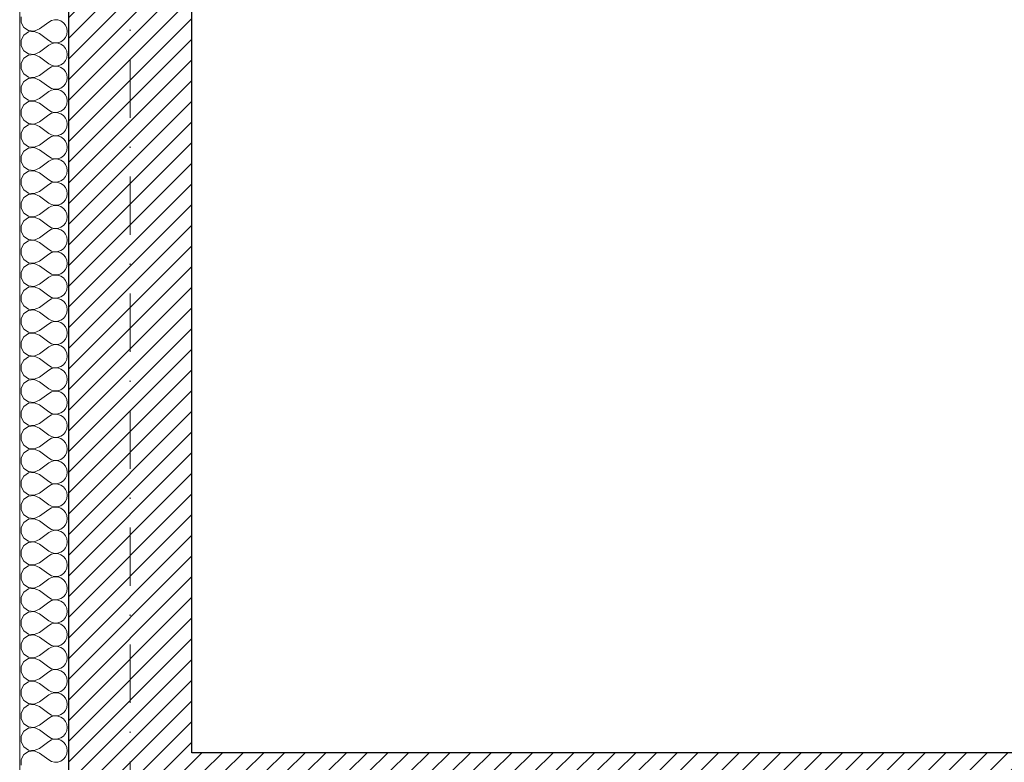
# Model space of a CAD drawing. Header units: millimetres. Extents: x 172139 to 266886, y 89395 to 138225.
# Tile 15 of 94: x 179075 to 182107, y 118321 to 120607. Entities that reach past the tile are written whole.
import ezdxf

# ---------------------------------------------------------------- set-up
doc = ezdxf.new("R2010")
doc.units = ezdxf.units.MM
doc.header["$MEASUREMENT"] = 0
doc.linetypes.add('Kropki i Kreski', pattern=[360, 180, -90, 0, -90])
for name, color, linetype in [('Konstrukcja - Siatki mod', 7, 'Continuous'), ('KR_INW', 7, 'Continuous'), ('NAPIS_SODON', 7, 'Continuous')]:
    doc.layers.add(name, color=color, linetype=linetype)
doc.layers.add('Konstrukcja - Siatki mod_Nr_pióra__48', color=7, linetype='Continuous', lineweight=15, true_color=0xa80f02)
doc.layers.add('KR_INW_Nr_pióra__102', color=7, linetype='Continuous', lineweight=5, true_color=0xcccccc)
for name, color, linetype, lineweight in [('KR_INW_Nr_pióra__101', 252, 'Continuous', 5), ('KR_INW_Nr_pióra__27', 7, 'Continuous', 25), ('KR_INW_Nr_pióra__47', 7, 'Continuous', 15), ('NAPIS_SODON_Nr_pióra__1', 7, 'Continuous', 13)]:
    doc.layers.add(name, color=color, linetype=linetype, lineweight=lineweight)
pattern_1 = [(45, (0, 0), (-31.819804, 31.819804), [])]

# ---------------------------------------------------------------- blocks, each defined once
blk = doc.blocks.new('Strop_1', base_point=(179225, 121523.3))
at = {"layer": 'NAPIS_SODON_Nr_pióra__1', "linetype": 'Continuous', "flags": 128}
blk.add_lwpolyline([(179225, 121523.3), (179225.9, 107003.8), (250898.3, 107008.3), (250897.4, 121527.8)], close=True, dxfattribs=at)
blk = doc.blocks.new('*X142')
at = {"layer": 'KR_INW_Nr_pióra__102', "linetype": 'Continuous'}
for p, q in [((179079.7, 120615.8), (179079.7, 120598.4)), ((179079.7, 120598.4), (179088, 120583.1)), ((179135.8, 120578.6), (179164.4, 120600)), ((179173, 120604.8), (179164.4, 120600)), ((179182.6, 120607), (179173, 120604.8)), ((179192.4, 120606.5), (179182.6, 120607)), ((179201.8, 120603.4), (179192.4, 120606.5)), ((179209.9, 120597.8), (179201.8, 120603.4)), ((179216.2, 120590.2), (179209.9, 120597.8)), ((179088, 120583.1), (179102.4, 120573.5)), ((179102.4, 120569.4), (179088, 120559.7)), ((179102.4, 120573.5), (179119.8, 120571.8)), ((179119.8, 120571), (179102.4, 120569.4)), ((179119.8, 120571.8), (179135.8, 120578.6)), ((179135.8, 120564.3), (179119.8, 120571)), ((179135.8, 120564.3), (179164.4, 120542.9)), ((179220.2, 120581.2), (179216.2, 120590.2)), ((179221.5, 120571.4), (179220.2, 120581.2)), ((179220.2, 120561.7), (179221.5, 120571.4)), ((179088, 120559.7), (179079.7, 120544.4)), ((179079.7, 120544.4), (179079.7, 120527)), ((179164.4, 120542.9), (179173, 120538.1)), ((179173, 120538.1), (179182.6, 120535.9)), ((179182.6, 120535.6), (179173, 120533.3)), ((179182.6, 120535.9), (179192.4, 120536.3)), ((179192.4, 120535.1), (179182.6, 120535.6)), ((179192.4, 120536.3), (179201.8, 120539.5)), ((179201.8, 120531.9), (179192.4, 120535.1)), ((179201.8, 120539.5), (179209.9, 120545.1)), ((179209.9, 120545.1), (179216.2, 120552.7)), ((179216.2, 120552.7), (179220.2, 120561.7)), ((179079.7, 120527), (179088, 120511.7)), ((179088, 120511.7), (179102.4, 120502.1)), ((179119.8, 120500.4), (179135.8, 120507.1)), ((179135.8, 120507.1), (179164.4, 120528.6)), ((179173, 120533.3), (179164.4, 120528.6)), ((179209.9, 120526.4), (179201.8, 120531.9)), ((179216.2, 120518.8), (179209.9, 120526.4)), ((179220.2, 120509.8), (179216.2, 120518.8)), ((179221.5, 120500), (179220.2, 120509.8)), ((179088, 120488.3), (179079.7, 120473)), ((179102.4, 120497.9), (179088, 120488.3)), ((179102.4, 120502.1), (179119.8, 120500.4)), ((179119.8, 120499.6), (179102.4, 120497.9)), ((179135.8, 120492.9), (179119.8, 120499.6)), ((179135.8, 120492.9), (179164.4, 120471.4)), ((179201.8, 120468.1), (179209.9, 120473.6)), ((179209.9, 120473.6), (179216.2, 120481.2)), ((179216.2, 120481.2), (179220.2, 120490.2)), ((179220.2, 120490.2), (179221.5, 120500)), ((179079.7, 120473), (179079.7, 120455.6)), ((179079.7, 120455.6), (179088, 120440.3)), ((179135.8, 120435.7), (179164.4, 120457.1)), ((179164.4, 120471.4), (179173, 120466.7)), ((179173, 120461.9), (179164.4, 120457.1)), ((179173, 120466.7), (179182.6, 120464.4)), ((179182.6, 120464.1), (179173, 120461.9)), ((179182.6, 120464.4), (179192.4, 120464.9)), ((179192.4, 120463.7), (179182.6, 120464.1)), ((179192.4, 120464.9), (179201.8, 120468.1)), ((179201.8, 120460.5), (179192.4, 120463.7)), ((179209.9, 120454.9), (179201.8, 120460.5)), ((179216.2, 120447.3), (179209.9, 120454.9)), ((179220.2, 120438.3), (179216.2, 120447.3)), ((179088, 120416.9), (179079.7, 120401.6)), ((179088, 120440.3), (179102.4, 120430.6)), ((179102.4, 120426.5), (179088, 120416.9)), ((179102.4, 120430.6), (179119.8, 120429)), ((179119.8, 120428.2), (179102.4, 120426.5)), ((179119.8, 120429), (179135.8, 120435.7)), ((179135.8, 120421.4), (179119.8, 120428.2)), ((179135.8, 120421.4), (179164.4, 120400)), ((179216.2, 120409.8), (179220.2, 120418.8)), ((179221.5, 120428.6), (179220.2, 120438.3)), ((179220.2, 120418.8), (179221.5, 120428.6)), ((179079.7, 120401.6), (179079.7, 120384.2)), ((179079.7, 120384.2), (179088, 120368.8)), ((179135.8, 120364.3), (179164.4, 120385.7)), ((179164.4, 120400), (179173, 120395.2)), ((179173, 120390.5), (179164.4, 120385.7)), ((179173, 120395.2), (179182.6, 120393)), ((179182.6, 120392.7), (179173, 120390.5)), ((179182.6, 120393), (179192.4, 120393.5)), ((179192.4, 120392.2), (179182.6, 120392.7)), ((179192.4, 120393.5), (179201.8, 120396.6)), ((179201.8, 120389.1), (179192.4, 120392.2)), ((179201.8, 120396.6), (179209.9, 120402.2)), ((179209.9, 120383.5), (179201.8, 120389.1)), ((179209.9, 120402.2), (179216.2, 120409.8)), ((179216.2, 120375.9), (179209.9, 120383.5)), ((179088, 120368.8), (179102.4, 120359.2)), ((179102.4, 120355.1), (179088, 120345.5)), ((179102.4, 120359.2), (179119.8, 120357.6)), ((179119.8, 120356.7), (179102.4, 120355.1)), ((179119.8, 120357.6), (179135.8, 120364.3)), ((179135.8, 120350), (179119.8, 120356.7)), ((179220.2, 120366.9), (179216.2, 120375.9)), ((179221.5, 120357.1), (179220.2, 120366.9)), ((179220.2, 120347.4), (179221.5, 120357.1)), ((179088, 120345.5), (179079.7, 120330.1)), ((179079.7, 120330.1), (179079.7, 120312.7)), ((179135.8, 120350), (179164.4, 120328.6)), ((179164.4, 120328.6), (179173, 120323.8)), ((179173, 120323.8), (179182.6, 120321.6)), ((179182.6, 120321.6), (179192.4, 120322.1)), ((179192.4, 120322.1), (179201.8, 120325.2)), ((179201.8, 120325.2), (179209.9, 120330.8)), ((179209.9, 120330.8), (179216.2, 120338.4)), ((179216.2, 120338.4), (179220.2, 120347.4)), ((179079.7, 120312.7), (179088, 120297.4)), ((179088, 120297.4), (179102.4, 120287.8)), ((179119.8, 120286.1), (179135.8, 120292.9)), ((179135.8, 120292.9), (179164.4, 120314.3)), ((179173, 120319.1), (179164.4, 120314.3)), ((179182.6, 120321.3), (179173, 120319.1)), ((179192.4, 120320.8), (179182.6, 120321.3)), ((179201.8, 120317.7), (179192.4, 120320.8)), ((179209.9, 120312.1), (179201.8, 120317.7)), ((179216.2, 120304.5), (179209.9, 120312.1)), ((179220.2, 120295.5), (179216.2, 120304.5)), ((179221.5, 120285.7), (179220.2, 120295.5)), ((179088, 120274), (179079.7, 120258.7)), ((179102.4, 120283.7), (179088, 120274)), ((179102.4, 120287.8), (179119.8, 120286.1)), ((179119.8, 120285.3), (179102.4, 120283.7)), ((179135.8, 120278.6), (179119.8, 120285.3)), ((179135.8, 120278.6), (179164.4, 120257.1)), ((179209.9, 120259.4), (179216.2, 120266.9)), ((179216.2, 120266.9), (179220.2, 120276)), ((179220.2, 120276), (179221.5, 120285.7)), ((179079.7, 120258.7), (179079.7, 120241.3)), ((179079.7, 120241.3), (179088, 120226)), ((179135.8, 120221.4), (179164.4, 120242.9)), ((179164.4, 120257.1), (179173, 120252.4)), ((179173, 120247.6), (179164.4, 120242.9)), ((179173, 120252.4), (179182.6, 120250.1)), ((179182.6, 120249.9), (179173, 120247.6)), ((179182.6, 120250.1), (179192.4, 120250.6)), ((179192.4, 120249.4), (179182.6, 120249.9)), ((179192.4, 120250.6), (179201.8, 120253.8)), ((179201.8, 120246.2), (179192.4, 120249.4)), ((179201.8, 120253.8), (179209.9, 120259.4)), ((179209.9, 120240.6), (179201.8, 120246.2)), ((179216.2, 120233.1), (179209.9, 120240.6)), ((179220.2, 120224), (179216.2, 120233.1)), ((179088, 120202.6), (179079.7, 120187.3)), ((179088, 120226), (179102.4, 120216.3)), ((179102.4, 120212.2), (179088, 120202.6)), ((179102.4, 120216.3), (179119.8, 120214.7)), ((179119.8, 120213.9), (179102.4, 120212.2)), ((179119.8, 120214.7), (179135.8, 120221.4)), ((179135.8, 120207.1), (179119.8, 120213.9)), ((179135.8, 120207.1), (179164.4, 120185.7)), ((179216.2, 120195.5), (179220.2, 120204.5)), ((179221.5, 120214.3), (179220.2, 120224)), ((179220.2, 120204.5), (179221.5, 120214.3)), ((179079.7, 120187.3), (179079.7, 120169.9)), ((179135.8, 120150), (179164.4, 120171.4)), ((179164.4, 120185.7), (179173, 120180.9)), ((179173, 120176.2), (179164.4, 120171.4)), ((179173, 120180.9), (179182.6, 120178.7)), ((179182.6, 120178.4), (179173, 120176.2)), ((179182.6, 120178.7), (179192.4, 120179.2)), ((179192.4, 120177.9), (179182.6, 120178.4)), ((179192.4, 120179.2), (179201.8, 120182.3)), ((179201.8, 120174.8), (179192.4, 120177.9)), ((179201.8, 120182.3), (179209.9, 120187.9)), ((179209.9, 120169.2), (179201.8, 120174.8)), ((179209.9, 120187.9), (179216.2, 120195.5)), ((179079.7, 120169.9), (179088, 120154.5)), ((179088, 120154.5), (179102.4, 120144.9)), ((179102.4, 120140.8), (179088, 120131.2)), ((179102.4, 120144.9), (179119.8, 120143.3)), ((179119.8, 120142.4), (179102.4, 120140.8)), ((179119.8, 120143.3), (179135.8, 120150)), ((179135.8, 120135.7), (179119.8, 120142.4)), ((179216.2, 120161.6), (179209.9, 120169.2)), ((179220.2, 120152.6), (179216.2, 120161.6)), ((179221.5, 120142.9), (179220.2, 120152.6)), ((179220.2, 120133.1), (179221.5, 120142.9)), ((179088, 120131.2), (179079.7, 120115.8)), ((179079.7, 120115.8), (179079.7, 120098.4)), ((179135.8, 120135.7), (179164.4, 120114.3)), ((179164.4, 120114.3), (179173, 120109.5)), ((179192.4, 120107.8), (179201.8, 120110.9)), ((179201.8, 120110.9), (179209.9, 120116.5)), ((179209.9, 120116.5), (179216.2, 120124.1)), ((179216.2, 120124.1), (179220.2, 120133.1)), ((179079.7, 120098.4), (179088, 120083.1)), ((179088, 120083.1), (179102.4, 120073.5)), ((179135.8, 120078.6), (179164.4, 120100)), ((179173, 120104.8), (179164.4, 120100)), ((179173, 120109.5), (179182.6, 120107.3)), ((179182.6, 120107), (179173, 120104.8)), ((179182.6, 120107.3), (179192.4, 120107.8)), ((179192.4, 120106.5), (179182.6, 120107)), ((179201.8, 120103.4), (179192.4, 120106.5)), ((179209.9, 120097.8), (179201.8, 120103.4)), ((179216.2, 120090.2), (179209.9, 120097.8)), ((179220.2, 120081.2), (179216.2, 120090.2)), ((179221.5, 120071.4), (179220.2, 120081.2)), ((179088, 120059.7), (179079.7, 120044.4)), ((179102.4, 120069.4), (179088, 120059.7)), ((179102.4, 120073.5), (179119.8, 120071.8)), ((179119.8, 120071), (179102.4, 120069.4)), ((179119.8, 120071.8), (179135.8, 120078.6)), ((179135.8, 120064.3), (179119.8, 120071)), ((179135.8, 120064.3), (179164.4, 120042.9)), ((179209.9, 120045.1), (179216.2, 120052.7)), ((179216.2, 120052.7), (179220.2, 120061.7)), ((179220.2, 120061.7), (179221.5, 120071.4)), ((179079.7, 120044.4), (179079.7, 120027)), ((179079.7, 120027), (179088, 120011.7)), ((179135.8, 120007.1), (179164.4, 120028.6)), ((179164.4, 120042.9), (179173, 120038.1)), ((179173, 120033.3), (179164.4, 120028.6)), ((179173, 120038.1), (179182.6, 120035.9)), ((179182.6, 120035.6), (179173, 120033.3)), ((179182.6, 120035.9), (179192.4, 120036.3)), ((179192.4, 120035.1), (179182.6, 120035.6)), ((179192.4, 120036.3), (179201.8, 120039.5)), ((179201.8, 120031.9), (179192.4, 120035.1)), ((179201.8, 120039.5), (179209.9, 120045.1)), ((179209.9, 120026.4), (179201.8, 120031.9)), ((179216.2, 120018.8), (179209.9, 120026.4)), ((179220.2, 120009.8), (179216.2, 120018.8)), ((179088, 119988.3), (179079.7, 119973)), ((179088, 120011.7), (179102.4, 120002.1)), ((179102.4, 119997.9), (179088, 119988.3)), ((179102.4, 120002.1), (179119.8, 120000.4)), ((179119.8, 119999.6), (179102.4, 119997.9)), ((179119.8, 120000.4), (179135.8, 120007.1)), ((179135.8, 119992.9), (179119.8, 119999.6)), ((179135.8, 119992.9), (179164.4, 119971.4)), ((179216.2, 119981.2), (179220.2, 119990.2)), ((179221.5, 120000), (179220.2, 120009.8)), ((179220.2, 119990.2), (179221.5, 120000)), ((179079.7, 119973), (179079.7, 119955.6)), ((179164.4, 119971.4), (179173, 119966.7)), ((179173, 119961.9), (179164.4, 119957.1)), ((179173, 119966.7), (179182.6, 119964.4)), ((179182.6, 119964.1), (179173, 119961.9)), ((179182.6, 119964.4), (179192.4, 119964.9)), ((179192.4, 119963.7), (179182.6, 119964.1)), ((179192.4, 119964.9), (179201.8, 119968.1)), ((179201.8, 119960.5), (179192.4, 119963.7)), ((179201.8, 119968.1), (179209.9, 119973.6)), ((179209.9, 119954.9), (179201.8, 119960.5)), ((179209.9, 119973.6), (179216.2, 119981.2)), ((179079.7, 119955.6), (179088, 119940.3)), ((179088, 119940.3), (179102.4, 119930.6)), ((179102.4, 119930.6), (179119.8, 119929)), ((179119.8, 119928.2), (179102.4, 119926.5)), ((179119.8, 119929), (179135.8, 119935.7)), ((179135.8, 119921.4), (179119.8, 119928.2)), ((179135.8, 119935.7), (179164.4, 119957.1)), ((179216.2, 119947.3), (179209.9, 119954.9)), ((179220.2, 119938.3), (179216.2, 119947.3)), ((179221.5, 119928.6), (179220.2, 119938.3)), ((179220.2, 119918.8), (179221.5, 119928.6)), ((179088, 119916.9), (179079.7, 119901.6)), ((179079.7, 119901.6), (179079.7, 119884.2)), ((179102.4, 119926.5), (179088, 119916.9)), ((179135.8, 119921.4), (179164.4, 119900)), ((179164.4, 119900), (179173, 119895.2)), ((179201.8, 119896.6), (179209.9, 119902.2)), ((179209.9, 119902.2), (179216.2, 119909.8)), ((179216.2, 119909.8), (179220.2, 119918.8)), ((179079.7, 119884.2), (179088, 119868.8)), ((179088, 119868.8), (179102.4, 119859.2)), ((179135.8, 119864.3), (179164.4, 119885.7)), ((179173, 119890.5), (179164.4, 119885.7)), ((179173, 119895.2), (179182.6, 119893)), ((179182.6, 119892.7), (179173, 119890.5)), ((179182.6, 119893), (179192.4, 119893.5)), ((179192.4, 119892.2), (179182.6, 119892.7)), ((179192.4, 119893.5), (179201.8, 119896.6)), ((179201.8, 119889.1), (179192.4, 119892.2)), ((179209.9, 119883.5), (179201.8, 119889.1)), ((179216.2, 119875.9), (179209.9, 119883.5)), ((179220.2, 119866.9), (179216.2, 119875.9)), ((179088, 119845.5), (179079.7, 119830.1)), ((179102.4, 119855.1), (179088, 119845.5)), ((179102.4, 119859.2), (179119.8, 119857.6)), ((179119.8, 119856.7), (179102.4, 119855.1)), ((179119.8, 119857.6), (179135.8, 119864.3)), ((179135.8, 119850), (179119.8, 119856.7)), ((179135.8, 119850), (179164.4, 119828.6)), ((179209.9, 119830.8), (179216.2, 119838.4)), ((179216.2, 119838.4), (179220.2, 119847.4)), ((179221.5, 119857.1), (179220.2, 119866.9)), ((179220.2, 119847.4), (179221.5, 119857.1)), ((179079.7, 119830.1), (179079.7, 119812.7)), ((179079.7, 119812.7), (179088, 119797.4)), ((179135.8, 119792.9), (179164.4, 119814.3)), ((179164.4, 119828.6), (179173, 119823.8)), ((179173, 119819.1), (179164.4, 119814.3)), ((179173, 119823.8), (179182.6, 119821.6)), ((179182.6, 119821.3), (179173, 119819.1)), ((179182.6, 119821.6), (179192.4, 119822.1)), ((179192.4, 119820.8), (179182.6, 119821.3)), ((179192.4, 119822.1), (179201.8, 119825.2)), ((179201.8, 119817.7), (179192.4, 119820.8)), ((179201.8, 119825.2), (179209.9, 119830.8)), ((179209.9, 119812.1), (179201.8, 119817.7)), ((179216.2, 119804.5), (179209.9, 119812.1)), ((179088, 119797.4), (179102.4, 119787.8)), ((179102.4, 119783.7), (179088, 119774)), ((179102.4, 119787.8), (179119.8, 119786.1)), ((179119.8, 119785.3), (179102.4, 119783.7)), ((179119.8, 119786.1), (179135.8, 119792.9)), ((179135.8, 119778.6), (179119.8, 119785.3)), ((179135.8, 119778.6), (179164.4, 119757.1)), ((179220.2, 119795.5), (179216.2, 119804.5)), ((179221.5, 119785.7), (179220.2, 119795.5)), ((179220.2, 119776), (179221.5, 119785.7)), ((179088, 119774), (179079.7, 119758.7)), ((179079.7, 119758.7), (179079.7, 119741.3)), ((179164.4, 119757.1), (179173, 119752.4)), ((179173, 119747.6), (179164.4, 119742.9)), ((179173, 119752.4), (179182.6, 119750.1)), ((179182.6, 119749.9), (179173, 119747.6)), ((179182.6, 119750.1), (179192.4, 119750.6)), ((179192.4, 119749.4), (179182.6, 119749.9)), ((179192.4, 119750.6), (179201.8, 119753.8)), ((179201.8, 119746.2), (179192.4, 119749.4)), ((179201.8, 119753.8), (179209.9, 119759.4)), ((179209.9, 119740.6), (179201.8, 119746.2)), ((179209.9, 119759.4), (179216.2, 119766.9)), ((179216.2, 119766.9), (179220.2, 119776)), ((179079.7, 119741.3), (179088, 119726)), ((179088, 119726), (179102.4, 119716.3)), ((179102.4, 119716.3), (179119.8, 119714.7)), ((179119.8, 119714.7), (179135.8, 119721.4)), ((179135.8, 119721.4), (179164.4, 119742.9)), ((179216.2, 119733.1), (179209.9, 119740.6)), ((179220.2, 119724), (179216.2, 119733.1)), ((179221.5, 119714.3), (179220.2, 119724)), ((179088, 119702.6), (179079.7, 119687.3)), ((179079.7, 119687.3), (179079.7, 119669.9)), ((179102.4, 119712.2), (179088, 119702.6)), ((179119.8, 119713.9), (179102.4, 119712.2)), ((179135.8, 119707.1), (179119.8, 119713.9)), ((179135.8, 119707.1), (179164.4, 119685.7)), ((179164.4, 119685.7), (179173, 119680.9)), ((179201.8, 119682.3), (179209.9, 119687.9)), ((179209.9, 119687.9), (179216.2, 119695.5)), ((179216.2, 119695.5), (179220.2, 119704.5)), ((179220.2, 119704.5), (179221.5, 119714.3)), ((179079.7, 119669.9), (179088, 119654.5)), ((179135.8, 119650), (179164.4, 119671.4)), ((179173, 119676.2), (179164.4, 119671.4)), ((179173, 119680.9), (179182.6, 119678.7)), ((179182.6, 119678.4), (179173, 119676.2)), ((179182.6, 119678.7), (179192.4, 119679.2)), ((179192.4, 119677.9), (179182.6, 119678.4)), ((179192.4, 119679.2), (179201.8, 119682.3)), ((179201.8, 119674.8), (179192.4, 119677.9)), ((179209.9, 119669.2), (179201.8, 119674.8)), ((179216.2, 119661.6), (179209.9, 119669.2)), ((179220.2, 119652.6), (179216.2, 119661.6)), ((179088, 119631.2), (179079.7, 119615.8)), ((179088, 119654.5), (179102.4, 119644.9)), ((179102.4, 119640.8), (179088, 119631.2)), ((179102.4, 119644.9), (179119.8, 119643.3)), ((179119.8, 119642.4), (179102.4, 119640.8)), ((179119.8, 119643.3), (179135.8, 119650)), ((179135.8, 119635.7), (179119.8, 119642.4)), ((179135.8, 119635.7), (179164.4, 119614.3)), ((179216.2, 119624.1), (179220.2, 119633.1)), ((179221.5, 119642.9), (179220.2, 119652.6)), ((179220.2, 119633.1), (179221.5, 119642.9)), ((179079.7, 119615.8), (179079.7, 119598.4)), ((179079.7, 119598.4), (179088, 119583.1)), ((179135.8, 119578.6), (179164.4, 119600)), ((179164.4, 119614.3), (179173, 119609.5)), ((179173, 119604.8), (179164.4, 119600)), ((179173, 119609.5), (179182.6, 119607.3)), ((179182.6, 119607), (179173, 119604.8)), ((179182.6, 119607.3), (179192.4, 119607.8)), ((179192.4, 119606.5), (179182.6, 119607)), ((179192.4, 119607.8), (179201.8, 119610.9)), ((179201.8, 119603.4), (179192.4, 119606.5)), ((179201.8, 119610.9), (179209.9, 119616.5)), ((179209.9, 119597.8), (179201.8, 119603.4)), ((179209.9, 119616.5), (179216.2, 119624.1)), ((179216.2, 119590.2), (179209.9, 119597.8)), ((179088, 119583.1), (179102.4, 119573.5)), ((179102.4, 119569.4), (179088, 119559.7)), ((179102.4, 119573.5), (179119.8, 119571.8)), ((179119.8, 119571), (179102.4, 119569.4)), ((179119.8, 119571.8), (179135.8, 119578.6)), ((179135.8, 119564.3), (179119.8, 119571)), ((179135.8, 119564.3), (179164.4, 119542.9)), ((179220.2, 119581.2), (179216.2, 119590.2)), ((179221.5, 119571.4), (179220.2, 119581.2)), ((179220.2, 119561.7), (179221.5, 119571.4)), ((179088, 119559.7), (179079.7, 119544.4)), ((179079.7, 119544.4), (179079.7, 119527)), ((179164.4, 119542.9), (179173, 119538.1)), ((179173, 119538.1), (179182.6, 119535.9)), ((179182.6, 119535.6), (179173, 119533.3)), ((179182.6, 119535.9), (179192.4, 119536.3)), ((179192.4, 119535.1), (179182.6, 119535.6)), ((179192.4, 119536.3), (179201.8, 119539.5)), ((179201.8, 119531.9), (179192.4, 119535.1)), ((179201.8, 119539.5), (179209.9, 119545.1)), ((179209.9, 119545.1), (179216.2, 119552.7)), ((179216.2, 119552.7), (179220.2, 119561.7)), ((179079.7, 119527), (179088, 119511.7)), ((179088, 119511.7), (179102.4, 119502.1)), ((179119.8, 119500.4), (179135.8, 119507.1)), ((179135.8, 119507.1), (179164.4, 119528.6)), ((179173, 119533.3), (179164.4, 119528.6)), ((179209.9, 119526.4), (179201.8, 119531.9)), ((179216.2, 119518.8), (179209.9, 119526.4)), ((179220.2, 119509.8), (179216.2, 119518.8)), ((179221.5, 119500), (179220.2, 119509.8)), ((179088, 119488.3), (179079.7, 119473)), ((179079.7, 119473), (179079.7, 119455.6)), ((179102.4, 119497.9), (179088, 119488.3)), ((179102.4, 119502.1), (179119.8, 119500.4)), ((179119.8, 119499.6), (179102.4, 119497.9)), ((179135.8, 119492.9), (179119.8, 119499.6)), ((179135.8, 119492.9), (179164.4, 119471.4)), ((179201.8, 119468.1), (179209.9, 119473.6)), ((179209.9, 119473.6), (179216.2, 119481.2)), ((179216.2, 119481.2), (179220.2, 119490.2)), ((179220.2, 119490.2), (179221.5, 119500)), ((179079.7, 119455.6), (179088, 119440.3)), ((179135.8, 119435.7), (179164.4, 119457.1)), ((179164.4, 119471.4), (179173, 119466.7)), ((179173, 119461.9), (179164.4, 119457.1)), ((179173, 119466.7), (179182.6, 119464.4)), ((179182.6, 119464.1), (179173, 119461.9)), ((179182.6, 119464.4), (179192.4, 119464.9)), ((179192.4, 119463.7), (179182.6, 119464.1)), ((179192.4, 119464.9), (179201.8, 119468.1)), ((179201.8, 119460.5), (179192.4, 119463.7)), ((179209.9, 119454.9), (179201.8, 119460.5)), ((179216.2, 119447.3), (179209.9, 119454.9)), ((179220.2, 119438.3), (179216.2, 119447.3)), ((179088, 119416.9), (179079.7, 119401.6)), ((179088, 119440.3), (179102.4, 119430.6)), ((179102.4, 119426.5), (179088, 119416.9)), ((179102.4, 119430.6), (179119.8, 119429)), ((179119.8, 119428.2), (179102.4, 119426.5)), ((179119.8, 119429), (179135.8, 119435.7)), ((179135.8, 119421.4), (179119.8, 119428.2)), ((179135.8, 119421.4), (179164.4, 119400)), ((179216.2, 119409.8), (179220.2, 119418.8)), ((179221.5, 119428.6), (179220.2, 119438.3)), ((179220.2, 119418.8), (179221.5, 119428.6)), ((179079.7, 119401.6), (179079.7, 119384.2)), ((179079.7, 119384.2), (179088, 119368.8)), ((179135.8, 119364.3), (179164.4, 119385.7)), ((179164.4, 119400), (179173, 119395.2)), ((179173, 119390.5), (179164.4, 119385.7)), ((179173, 119395.2), (179182.6, 119393)), ((179182.6, 119392.7), (179173, 119390.5)), ((179182.6, 119393), (179192.4, 119393.5)), ((179192.4, 119392.2), (179182.6, 119392.7)), ((179192.4, 119393.5), (179201.8, 119396.6)), ((179201.8, 119389.1), (179192.4, 119392.2)), ((179201.8, 119396.6), (179209.9, 119402.2)), ((179209.9, 119383.5), (179201.8, 119389.1)), ((179209.9, 119402.2), (179216.2, 119409.8)), ((179216.2, 119375.9), (179209.9, 119383.5)), ((179088, 119368.8), (179102.4, 119359.2)), ((179102.4, 119355.1), (179088, 119345.5)), ((179102.4, 119359.2), (179119.8, 119357.6)), ((179119.8, 119356.7), (179102.4, 119355.1)), ((179119.8, 119357.6), (179135.8, 119364.3)), ((179135.8, 119350), (179119.8, 119356.7)), ((179220.2, 119366.9), (179216.2, 119375.9)), ((179221.5, 119357.1), (179220.2, 119366.9)), ((179220.2, 119347.4), (179221.5, 119357.1)), ((179088, 119345.5), (179079.7, 119330.1)), ((179079.7, 119330.1), (179079.7, 119312.7)), ((179135.8, 119350), (179164.4, 119328.6)), ((179164.4, 119328.6), (179173, 119323.8)), ((179173, 119323.8), (179182.6, 119321.6)), ((179182.6, 119321.6), (179192.4, 119322.1)), ((179192.4, 119322.1), (179201.8, 119325.2)), ((179201.8, 119325.2), (179209.9, 119330.8)), ((179209.9, 119330.8), (179216.2, 119338.4)), ((179216.2, 119338.4), (179220.2, 119347.4)), ((179079.7, 119312.7), (179088, 119297.4)), ((179088, 119297.4), (179102.4, 119287.8)), ((179119.8, 119286.1), (179135.8, 119292.9)), ((179135.8, 119292.9), (179164.4, 119314.3)), ((179173, 119319.1), (179164.4, 119314.3)), ((179182.6, 119321.3), (179173, 119319.1)), ((179192.4, 119320.8), (179182.6, 119321.3)), ((179201.8, 119317.7), (179192.4, 119320.8)), ((179209.9, 119312.1), (179201.8, 119317.7)), ((179216.2, 119304.5), (179209.9, 119312.1)), ((179220.2, 119295.5), (179216.2, 119304.5)), ((179221.5, 119285.7), (179220.2, 119295.5)), ((179088, 119274), (179079.7, 119258.7)), ((179102.4, 119283.7), (179088, 119274)), ((179102.4, 119287.8), (179119.8, 119286.1)), ((179119.8, 119285.3), (179102.4, 119283.7)), ((179135.8, 119278.6), (179119.8, 119285.3)), ((179135.8, 119278.6), (179164.4, 119257.1)), ((179209.9, 119259.4), (179216.2, 119266.9)), ((179216.2, 119266.9), (179220.2, 119276)), ((179220.2, 119276), (179221.5, 119285.7)), ((179079.7, 119258.7), (179079.7, 119241.3)), ((179079.7, 119241.3), (179088, 119226)), ((179135.8, 119221.4), (179164.4, 119242.9)), ((179164.4, 119257.1), (179173, 119252.4)), ((179173, 119247.6), (179164.4, 119242.9)), ((179173, 119252.4), (179182.6, 119250.1)), ((179182.6, 119249.9), (179173, 119247.6)), ((179182.6, 119250.1), (179192.4, 119250.6)), ((179192.4, 119249.4), (179182.6, 119249.9)), ((179192.4, 119250.6), (179201.8, 119253.8)), ((179201.8, 119246.2), (179192.4, 119249.4)), ((179201.8, 119253.8), (179209.9, 119259.4)), ((179209.9, 119240.6), (179201.8, 119246.2)), ((179216.2, 119233.1), (179209.9, 119240.6)), ((179220.2, 119224), (179216.2, 119233.1)), ((179088, 119202.6), (179079.7, 119187.3)), ((179088, 119226), (179102.4, 119216.3)), ((179102.4, 119212.2), (179088, 119202.6)), ((179102.4, 119216.3), (179119.8, 119214.7)), ((179119.8, 119213.9), (179102.4, 119212.2)), ((179119.8, 119214.7), (179135.8, 119221.4)), ((179135.8, 119207.1), (179119.8, 119213.9)), ((179135.8, 119207.1), (179164.4, 119185.7)), ((179216.2, 119195.5), (179220.2, 119204.5)), ((179221.5, 119214.3), (179220.2, 119224)), ((179220.2, 119204.5), (179221.5, 119214.3)), ((179079.7, 119187.3), (179079.7, 119169.9)), ((179079.7, 119169.9), (179088, 119154.5)), ((179135.8, 119150), (179164.4, 119171.4)), ((179164.4, 119185.7), (179173, 119180.9)), ((179173, 119176.2), (179164.4, 119171.4)), ((179173, 119180.9), (179182.6, 119178.7)), ((179182.6, 119178.4), (179173, 119176.2)), ((179182.6, 119178.7), (179192.4, 119179.2)), ((179192.4, 119177.9), (179182.6, 119178.4)), ((179192.4, 119179.2), (179201.8, 119182.3)), ((179201.8, 119174.8), (179192.4, 119177.9)), ((179201.8, 119182.3), (179209.9, 119187.9)), ((179209.9, 119169.2), (179201.8, 119174.8)), ((179209.9, 119187.9), (179216.2, 119195.5)), ((179088, 119154.5), (179102.4, 119144.9)), ((179102.4, 119140.8), (179088, 119131.2)), ((179102.4, 119144.9), (179119.8, 119143.3)), ((179119.8, 119142.4), (179102.4, 119140.8)), ((179119.8, 119143.3), (179135.8, 119150)), ((179135.8, 119135.7), (179119.8, 119142.4)), ((179216.2, 119161.6), (179209.9, 119169.2)), ((179220.2, 119152.6), (179216.2, 119161.6)), ((179221.5, 119142.9), (179220.2, 119152.6)), ((179220.2, 119133.1), (179221.5, 119142.9)), ((179088, 119131.2), (179079.7, 119115.8)), ((179079.7, 119115.8), (179079.7, 119098.4)), ((179135.8, 119135.7), (179164.4, 119114.3)), ((179164.4, 119114.3), (179173, 119109.5)), ((179173, 119109.5), (179182.6, 119107.3)), ((179192.4, 119107.8), (179201.8, 119110.9)), ((179201.8, 119110.9), (179209.9, 119116.5)), ((179209.9, 119116.5), (179216.2, 119124.1)), ((179216.2, 119124.1), (179220.2, 119133.1)), ((179079.7, 119098.4), (179088, 119083.1)), ((179088, 119083.1), (179102.4, 119073.5)), ((179135.8, 119078.6), (179164.4, 119100)), ((179173, 119104.8), (179164.4, 119100)), ((179182.6, 119107), (179173, 119104.8)), ((179182.6, 119107.3), (179192.4, 119107.8)), ((179192.4, 119106.5), (179182.6, 119107)), ((179201.8, 119103.4), (179192.4, 119106.5)), ((179209.9, 119097.8), (179201.8, 119103.4)), ((179216.2, 119090.2), (179209.9, 119097.8)), ((179220.2, 119081.2), (179216.2, 119090.2)), ((179221.5, 119071.4), (179220.2, 119081.2)), ((179088, 119059.7), (179079.7, 119044.4)), ((179102.4, 119069.4), (179088, 119059.7)), ((179102.4, 119073.5), (179119.8, 119071.8)), ((179119.8, 119071), (179102.4, 119069.4)), ((179119.8, 119071.8), (179135.8, 119078.6)), ((179135.8, 119064.3), (179119.8, 119071)), ((179135.8, 119064.3), (179164.4, 119042.9)), ((179209.9, 119045.1), (179216.2, 119052.7)), ((179216.2, 119052.7), (179220.2, 119061.7)), ((179220.2, 119061.7), (179221.5, 119071.4)), ((179079.7, 119044.4), (179079.7, 119027)), ((179079.7, 119027), (179088, 119011.7)), ((179135.8, 119007.1), (179164.4, 119028.6)), ((179164.4, 119042.9), (179173, 119038.1)), ((179173, 119033.3), (179164.4, 119028.6)), ((179173, 119038.1), (179182.6, 119035.9)), ((179182.6, 119035.6), (179173, 119033.3)), ((179182.6, 119035.9), (179192.4, 119036.3)), ((179192.4, 119035.1), (179182.6, 119035.6)), ((179192.4, 119036.3), (179201.8, 119039.5)), ((179201.8, 119031.9), (179192.4, 119035.1)), ((179201.8, 119039.5), (179209.9, 119045.1)), ((179209.9, 119026.4), (179201.8, 119031.9)), ((179216.2, 119018.8), (179209.9, 119026.4)), ((179220.2, 119009.8), (179216.2, 119018.8)), ((179088, 118988.3), (179079.7, 118973)), ((179088, 119011.7), (179102.4, 119002.1)), ((179102.4, 118997.9), (179088, 118988.3)), ((179102.4, 119002.1), (179119.8, 119000.4)), ((179119.8, 118999.6), (179102.4, 118997.9)), ((179119.8, 119000.4), (179135.8, 119007.1)), ((179135.8, 118992.9), (179119.8, 118999.6)), ((179135.8, 118992.9), (179164.4, 118971.4)), ((179216.2, 118981.2), (179220.2, 118990.2)), ((179221.5, 119000), (179220.2, 119009.8)), ((179220.2, 118990.2), (179221.5, 119000)), ((179079.7, 118973), (179079.7, 118955.6)), ((179164.4, 118971.4), (179173, 118966.7)), ((179173, 118961.9), (179164.4, 118957.1)), ((179173, 118966.7), (179182.6, 118964.4)), ((179182.6, 118964.1), (179173, 118961.9)), ((179182.6, 118964.4), (179192.4, 118964.9)), ((179192.4, 118963.7), (179182.6, 118964.1)), ((179192.4, 118964.9), (179201.8, 118968.1)), ((179201.8, 118960.5), (179192.4, 118963.7)), ((179201.8, 118968.1), (179209.9, 118973.6)), ((179209.9, 118954.9), (179201.8, 118960.5)), ((179209.9, 118973.6), (179216.2, 118981.2)), ((179079.7, 118955.6), (179088, 118940.3)), ((179088, 118940.3), (179102.4, 118930.6)), ((179102.4, 118930.6), (179119.8, 118929)), ((179119.8, 118928.2), (179102.4, 118926.5)), ((179119.8, 118929), (179135.8, 118935.7)), ((179135.8, 118921.4), (179119.8, 118928.2)), ((179135.8, 118935.7), (179164.4, 118957.1)), ((179216.2, 118947.3), (179209.9, 118954.9)), ((179220.2, 118938.3), (179216.2, 118947.3)), ((179221.5, 118928.6), (179220.2, 118938.3)), ((179220.2, 118918.8), (179221.5, 118928.6)), ((179088, 118916.9), (179079.7, 118901.6)), ((179079.7, 118901.6), (179079.7, 118884.2)), ((179102.4, 118926.5), (179088, 118916.9)), ((179135.8, 118921.4), (179164.4, 118900)), ((179164.4, 118900), (179173, 118895.2)), ((179201.8, 118896.6), (179209.9, 118902.2)), ((179209.9, 118902.2), (179216.2, 118909.8)), ((179216.2, 118909.8), (179220.2, 118918.8)), ((179079.7, 118884.2), (179088, 118868.8)), ((179088, 118868.8), (179102.4, 118859.2)), ((179135.8, 118864.3), (179164.4, 118885.7)), ((179173, 118890.5), (179164.4, 118885.7)), ((179173, 118895.2), (179182.6, 118893)), ((179182.6, 118892.7), (179173, 118890.5)), ((179182.6, 118893), (179192.4, 118893.5)), ((179192.4, 118892.2), (179182.6, 118892.7)), ((179192.4, 118893.5), (179201.8, 118896.6)), ((179201.8, 118889.1), (179192.4, 118892.2)), ((179209.9, 118883.5), (179201.8, 118889.1)), ((179216.2, 118875.9), (179209.9, 118883.5)), ((179220.2, 118866.9), (179216.2, 118875.9)), ((179221.5, 118857.1), (179220.2, 118866.9)), ((179088, 118845.5), (179079.7, 118830.1)), ((179102.4, 118855.1), (179088, 118845.5)), ((179102.4, 118859.2), (179119.8, 118857.6)), ((179119.8, 118856.7), (179102.4, 118855.1)), ((179119.8, 118857.6), (179135.8, 118864.3)), ((179135.8, 118850), (179119.8, 118856.7)), ((179135.8, 118850), (179164.4, 118828.6)), ((179209.9, 118830.8), (179216.2, 118838.4)), ((179216.2, 118838.4), (179220.2, 118847.4)), ((179220.2, 118847.4), (179221.5, 118857.1)), ((179079.7, 118830.1), (179079.7, 118812.7)), ((179079.7, 118812.7), (179088, 118797.4)), ((179135.8, 118792.9), (179164.4, 118814.3)), ((179164.4, 118828.6), (179173, 118823.8)), ((179173, 118819.1), (179164.4, 118814.3)), ((179173, 118823.8), (179182.6, 118821.6)), ((179182.6, 118821.3), (179173, 118819.1)), ((179182.6, 118821.6), (179192.4, 118822.1)), ((179192.4, 118820.8), (179182.6, 118821.3)), ((179192.4, 118822.1), (179201.8, 118825.2)), ((179201.8, 118817.7), (179192.4, 118820.8)), ((179201.8, 118825.2), (179209.9, 118830.8)), ((179209.9, 118812.1), (179201.8, 118817.7)), ((179216.2, 118804.5), (179209.9, 118812.1)), ((179088, 118797.4), (179102.4, 118787.8)), ((179102.4, 118783.7), (179088, 118774)), ((179102.4, 118787.8), (179119.8, 118786.1)), ((179119.8, 118785.3), (179102.4, 118783.7)), ((179119.8, 118786.1), (179135.8, 118792.9)), ((179135.8, 118778.6), (179119.8, 118785.3)), ((179135.8, 118778.6), (179164.4, 118757.1)), ((179220.2, 118795.5), (179216.2, 118804.5)), ((179216.2, 118766.9), (179220.2, 118776)), ((179221.5, 118785.7), (179220.2, 118795.5)), ((179220.2, 118776), (179221.5, 118785.7)), ((179088, 118774), (179079.7, 118758.7)), ((179079.7, 118758.7), (179079.7, 118741.3)), ((179164.4, 118757.1), (179173, 118752.4)), ((179173, 118747.6), (179164.4, 118742.9)), ((179173, 118752.4), (179182.6, 118750.1)), ((179182.6, 118749.9), (179173, 118747.6)), ((179182.6, 118750.1), (179192.4, 118750.6)), ((179192.4, 118749.4), (179182.6, 118749.9)), ((179192.4, 118750.6), (179201.8, 118753.8)), ((179201.8, 118746.2), (179192.4, 118749.4)), ((179201.8, 118753.8), (179209.9, 118759.4)), ((179209.9, 118740.6), (179201.8, 118746.2)), ((179209.9, 118759.4), (179216.2, 118766.9)), ((179079.7, 118741.3), (179088, 118726)), ((179088, 118726), (179102.4, 118716.3)), ((179102.4, 118716.3), (179119.8, 118714.7)), ((179119.8, 118714.7), (179135.8, 118721.4)), ((179135.8, 118721.4), (179164.4, 118742.9)), ((179216.2, 118733.1), (179209.9, 118740.6)), ((179220.2, 118724), (179216.2, 118733.1)), ((179221.5, 118714.3), (179220.2, 118724)), ((179088, 118702.6), (179079.7, 118687.3)), ((179079.7, 118687.3), (179079.7, 118669.9)), ((179102.4, 118712.2), (179088, 118702.6)), ((179119.8, 118713.9), (179102.4, 118712.2)), ((179135.8, 118707.1), (179119.8, 118713.9)), ((179135.8, 118707.1), (179164.4, 118685.7)), ((179164.4, 118685.7), (179173, 118680.9)), ((179201.8, 118682.3), (179209.9, 118687.9)), ((179209.9, 118687.9), (179216.2, 118695.5)), ((179216.2, 118695.5), (179220.2, 118704.5)), ((179220.2, 118704.5), (179221.5, 118714.3)), ((179079.7, 118669.9), (179088, 118654.5)), ((179088, 118654.5), (179102.4, 118644.9)), ((179135.8, 118650), (179164.4, 118671.4)), ((179173, 118676.2), (179164.4, 118671.4)), ((179173, 118680.9), (179182.6, 118678.7)), ((179182.6, 118678.4), (179173, 118676.2)), ((179182.6, 118678.7), (179192.4, 118679.2)), ((179192.4, 118677.9), (179182.6, 118678.4)), ((179192.4, 118679.2), (179201.8, 118682.3)), ((179201.8, 118674.8), (179192.4, 118677.9)), ((179209.9, 118669.2), (179201.8, 118674.8)), ((179216.2, 118661.6), (179209.9, 118669.2)), ((179220.2, 118652.6), (179216.2, 118661.6)), ((179088, 118631.2), (179079.7, 118615.8)), ((179102.4, 118640.8), (179088, 118631.2)), ((179102.4, 118644.9), (179119.8, 118643.3)), ((179119.8, 118642.4), (179102.4, 118640.8)), ((179119.8, 118643.3), (179135.8, 118650)), ((179135.8, 118635.7), (179119.8, 118642.4)), ((179135.8, 118635.7), (179164.4, 118614.3)), ((179209.9, 118616.5), (179216.2, 118624.1)), ((179216.2, 118624.1), (179220.2, 118633.1)), ((179221.5, 118642.9), (179220.2, 118652.6)), ((179220.2, 118633.1), (179221.5, 118642.9)), ((179079.7, 118615.8), (179079.7, 118598.4)), ((179079.7, 118598.4), (179088, 118583.1)), ((179135.8, 118578.6), (179164.4, 118600)), ((179164.4, 118614.3), (179173, 118609.5)), ((179173, 118604.8), (179164.4, 118600)), ((179173, 118609.5), (179182.6, 118607.3)), ((179182.6, 118607), (179173, 118604.8)), ((179182.6, 118607.3), (179192.4, 118607.8)), ((179192.4, 118606.5), (179182.6, 118607)), ((179192.4, 118607.8), (179201.8, 118610.9)), ((179201.8, 118603.4), (179192.4, 118606.5)), ((179201.8, 118610.9), (179209.9, 118616.5)), ((179209.9, 118597.8), (179201.8, 118603.4)), ((179216.2, 118590.2), (179209.9, 118597.8)), ((179088, 118583.1), (179102.4, 118573.5)), ((179102.4, 118569.4), (179088, 118559.7)), ((179102.4, 118573.5), (179119.8, 118571.8)), ((179119.8, 118571), (179102.4, 118569.4)), ((179119.8, 118571.8), (179135.8, 118578.6)), ((179135.8, 118564.3), (179119.8, 118571)), ((179135.8, 118564.3), (179164.4, 118542.9)), ((179220.2, 118581.2), (179216.2, 118590.2)), ((179221.5, 118571.4), (179220.2, 118581.2)), ((179220.2, 118561.7), (179221.5, 118571.4)), ((179088, 118559.7), (179079.7, 118544.4)), ((179079.7, 118544.4), (179079.7, 118527)), ((179164.4, 118542.9), (179173, 118538.1)), ((179173, 118533.3), (179164.4, 118528.6)), ((179173, 118538.1), (179182.6, 118535.9)), ((179182.6, 118535.6), (179173, 118533.3)), ((179182.6, 118535.9), (179192.4, 118536.3)), ((179192.4, 118535.1), (179182.6, 118535.6)), ((179192.4, 118536.3), (179201.8, 118539.5)), ((179201.8, 118531.9), (179192.4, 118535.1)), ((179201.8, 118539.5), (179209.9, 118545.1)), ((179209.9, 118545.1), (179216.2, 118552.7)), ((179216.2, 118552.7), (179220.2, 118561.7)), ((179079.7, 118527), (179088, 118511.7)), ((179088, 118511.7), (179102.4, 118502.1)), ((179119.8, 118500.4), (179135.8, 118507.1)), ((179135.8, 118507.1), (179164.4, 118528.6)), ((179209.9, 118526.4), (179201.8, 118531.9)), ((179216.2, 118518.8), (179209.9, 118526.4)), ((179220.2, 118509.8), (179216.2, 118518.8)), ((179221.5, 118500), (179220.2, 118509.8)), ((179088, 118488.3), (179079.7, 118473)), ((179079.7, 118473), (179079.7, 118455.6)), ((179102.4, 118497.9), (179088, 118488.3)), ((179102.4, 118502.1), (179119.8, 118500.4)), ((179119.8, 118499.6), (179102.4, 118497.9)), ((179135.8, 118492.9), (179119.8, 118499.6)), ((179135.8, 118492.9), (179164.4, 118471.4)), ((179201.8, 118468.1), (179209.9, 118473.6)), ((179209.9, 118473.6), (179216.2, 118481.2)), ((179216.2, 118481.2), (179220.2, 118490.2)), ((179220.2, 118490.2), (179221.5, 118500)), ((179079.7, 118455.6), (179088, 118440.3)), ((179135.8, 118435.7), (179164.4, 118457.1)), ((179164.4, 118471.4), (179173, 118466.7)), ((179173, 118461.9), (179164.4, 118457.1)), ((179173, 118466.7), (179182.6, 118464.4)), ((179182.6, 118464.1), (179173, 118461.9)), ((179182.6, 118464.4), (179192.4, 118464.9)), ((179192.4, 118463.7), (179182.6, 118464.1)), ((179192.4, 118464.9), (179201.8, 118468.1)), ((179201.8, 118460.5), (179192.4, 118463.7)), ((179209.9, 118454.9), (179201.8, 118460.5)), ((179216.2, 118447.3), (179209.9, 118454.9)), ((179220.2, 118438.3), (179216.2, 118447.3)), ((179088, 118416.9), (179079.7, 118401.6)), ((179088, 118440.3), (179102.4, 118430.6)), ((179102.4, 118426.5), (179088, 118416.9)), ((179102.4, 118430.6), (179119.8, 118429)), ((179119.8, 118428.2), (179102.4, 118426.5)), ((179119.8, 118429), (179135.8, 118435.7)), ((179135.8, 118421.4), (179119.8, 118428.2)), ((179135.8, 118421.4), (179164.4, 118400)), ((179216.2, 118409.8), (179220.2, 118418.8)), ((179221.5, 118428.6), (179220.2, 118438.3)), ((179220.2, 118418.8), (179221.5, 118428.6)), ((179079.7, 118401.6), (179079.7, 118384.2)), ((179079.7, 118384.2), (179088, 118368.8)), ((179135.8, 118364.3), (179164.4, 118385.7)), ((179164.4, 118400), (179173, 118395.2)), ((179173, 118390.5), (179164.4, 118385.7)), ((179173, 118395.2), (179182.6, 118393)), ((179182.6, 118392.7), (179173, 118390.5)), ((179182.6, 118393), (179192.4, 118393.5)), ((179192.4, 118392.2), (179182.6, 118392.7)), ((179192.4, 118393.5), (179201.8, 118396.6)), ((179201.8, 118389.1), (179192.4, 118392.2)), ((179201.8, 118396.6), (179209.9, 118402.2)), ((179209.9, 118383.5), (179201.8, 118389.1)), ((179209.9, 118402.2), (179216.2, 118409.8)), ((179216.2, 118375.9), (179209.9, 118383.5)), ((179088, 118368.8), (179102.4, 118359.2)), ((179102.4, 118355.1), (179088, 118345.5)), ((179102.4, 118359.2), (179119.8, 118357.6)), ((179119.8, 118356.7), (179102.4, 118355.1)), ((179119.8, 118357.6), (179135.8, 118364.3)), ((179135.8, 118350), (179119.8, 118356.7)), ((179220.2, 118366.9), (179216.2, 118375.9)), ((179221.5, 118357.1), (179220.2, 118366.9)), ((179220.2, 118347.4), (179221.5, 118357.1)), ((179088, 118345.5), (179079.7, 118330.1)), ((179079.7, 118330.1), (179079.7, 118312.7)), ((179135.8, 118350), (179164.4, 118328.6)), ((179164.4, 118328.6), (179173, 118323.8)), ((179173, 118323.8), (179182.6, 118321.6)), ((179182.6, 118321.6), (179192.4, 118322.1)), ((179192.4, 118322.1), (179201.8, 118325.2)), ((179201.8, 118325.2), (179209.9, 118330.8)), ((179209.9, 118330.8), (179216.2, 118338.4)), ((179216.2, 118338.4), (179220.2, 118347.4))]:
    blk.add_line(p, q, dxfattribs=at)
blk = doc.blocks.new('Ściana_2', base_point=(179075.1, 121675.6))
at = {"layer": 'KR_INW_Nr_pióra__101', "linetype": 'Continuous'}
h = blk.add_hatch(dxfattribs=at)
h.set_pattern_fill('Cegła_licówka', color=256, style=0, pattern_type=2)
h.set_pattern_definition(pattern_1)
h.paths.add_polyline_path([(179225.1, 121525.6), (179225.1, 114715.8), (179290.1, 114715.8), (179405.1, 114715.8), (179605.1, 114715.8), (179605.1, 121145.6)])
at = {"layer": 'KR_INW_Nr_pióra__27', "linetype": 'Continuous'}
blk.add_line((179225.1, 121525.6), (179225.1, 114715.8), dxfattribs=at)
at = {"layer": 'KR_INW_Nr_pióra__27', "linetype": 'Continuous', "flags": 128}
blk.add_lwpolyline([(179605.1, 118350.7), (179605.1, 121145.6)], dxfattribs=at)
at = {"layer": 'KR_INW_Nr_pióra__47', "linetype": 'Continuous', "flags": 128}
blk.add_lwpolyline([(179075.1, 121675.6), (179075.1, 114715.8)], dxfattribs=at)
at = {"layer": 'KR_INW'}
blk.add_blockref('*X142', (0, 0), dxfattribs=at)
blk = doc.blocks.new('Ściana_100', base_point=(179075.1, 118290.7))
at = {"layer": 'KR_INW_Nr_pióra__101', "linetype": 'Continuous'}
h = blk.add_hatch(dxfattribs=at)
h.set_pattern_fill('Cegła_licówka', color=256, style=0, pattern_type=2)
h.set_pattern_definition(pattern_1)
h.paths.add_polyline_path([(179605.1, 118290.7), (182590.5, 118290.7), (182590.5, 118350.7), (179605.1, 118350.7)])
at = {"layer": 'KR_INW_Nr_pióra__27', "linetype": 'Continuous', "flags": 128}
blk.add_lwpolyline([(182590.5, 118350.7), (179605.1, 118350.7)], dxfattribs=at)
blk = doc.blocks.new('Standardowy znacznik siatki_2')
at = {"layer": 'Konstrukcja - Siatki mod_Nr_pióra__48', "linetype": 'Kropki i Kreski'}
blk.add_line((1000, 0), (16187.8, 0), dxfattribs=at)

msp = doc.modelspace()

# ---------------------------------------------------------------- block references
at = {"layer": 'Konstrukcja - Siatki mod', "color": 8, "linetype": 'Continuous', "lineweight": 13, "zscale": 1000, "rotation": 270}
msp.add_blockref('Standardowy znacznik siatki_2', (179415.1, 122925.3), dxfattribs=at)
at = {"layer": 'KR_INW'}
for name, p in [('Ściana_2', (179075.1, 121675.6)), ('Ściana_100', (179075.1, 118290.7))]:
    msp.add_blockref(name, p, dxfattribs=at)
at = {"layer": 'NAPIS_SODON', "linetype": 'Continuous'}
msp.add_blockref('Strop_1', (179225, 121523.3), dxfattribs=at)

doc.saveas('drawing.dxf')
